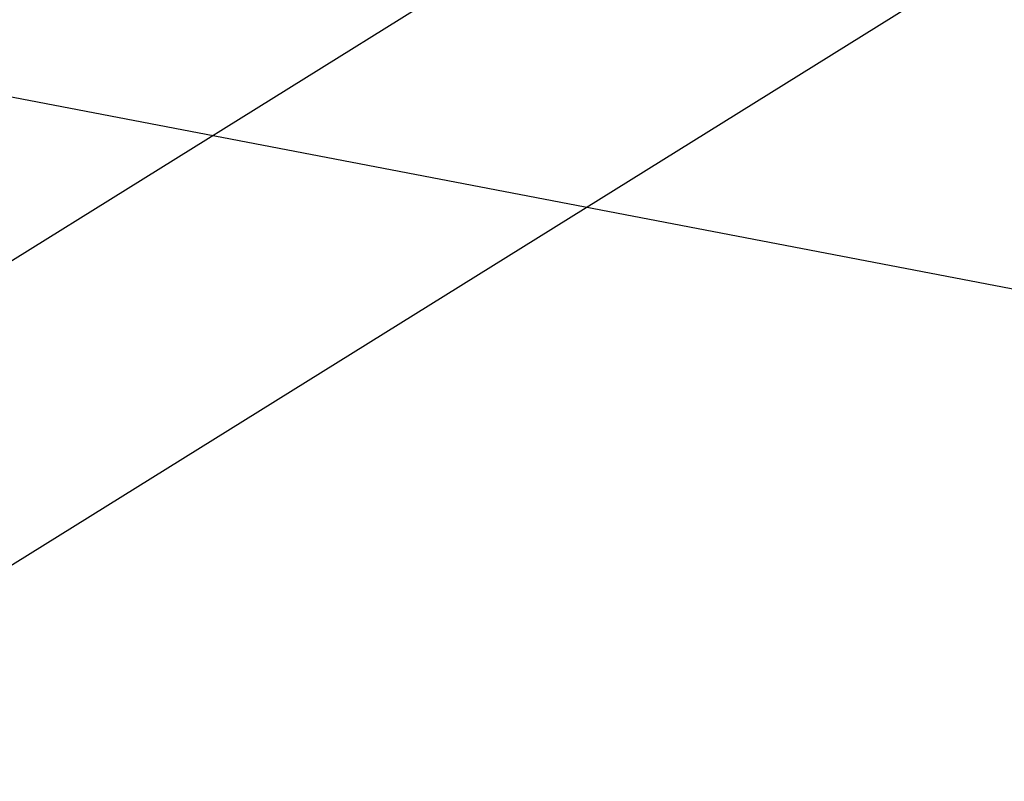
# Model space of a CAD drawing. Extents: x -219 to 381, y -9 to 31.
# Tile 173 of 256: x -0.61892 to -0.61744, y 18.25636 to 18.2575. Entities that reach past the tile are written whole.
import ezdxf

# ---------------------------------------------------------------- set-up
doc = ezdxf.new("R2010")
doc.units = 0
doc.header["$LTSCALE"] = 25.4
doc.layers.get('0').update_dxf_attribs({"color": 13, "linetype": 'CONTINUOUS'})

# ---------------------------------------------------------------- blocks, each defined once
blk = doc.blocks.new('IMPULSE-LED-S-8115_STL_1')
at = {"color": 250}
for p, q in [((-0.689485, 18.2132454, 217.2323456), (-0.367781, 18.4133987, 217.4510956)), ((-0.689485, 18.2132454, 217.2323456), (-0.367781, 18.4133987, 217.4510956)), ((-0.5284384, 18.3130093, 2.9797046), (-0.6892695, 18.2129002, 2.8703296)), ((-0.5284384, 18.3130093, 2.9797046), (-0.6892695, 18.2129002, 2.8703296)), ((-0.4730315, 18.2294025, 0.8862885), (-0.7282608, 18.2783566, 0.7657893)), ((-0.4730315, 18.2294025, 0.8862885), (-0.7282608, 18.2783566, 0.7657893))]:
    blk.add_line(p, q, dxfattribs=at)
mesh = blk.add_polyface(dxfattribs=at)
corners = [(-0.4173186, 18.4989033, 216.0441437), (-0.7625672, 18.3412571, 215.8239746), (-0.7155638, 18.2563953, 215.8295135)]
mesh.append_faces([[corners[k] for k in face] for face in [(0, 1, 2)]], dxfattribs={"color": 250})
mesh = blk.add_polyface(dxfattribs=at)
corners = [(-0.3376621, 18.3668404, 216.0549316), (-0.4173186, 18.4989033, 216.0441437), (-0.7155638, 18.2563953, 215.8295135)]
mesh.append_faces([[corners[k] for k in face] for face in [(0, 1, 2)]], dxfattribs={"color": 250})

msp = doc.modelspace()

# ---------------------------------------------------------------- block references
at = {"color": 0}
msp.add_blockref('IMPULSE-LED-S-8115_STL_1', (0, 0), dxfattribs=at)

doc.saveas('drawing.dxf')
